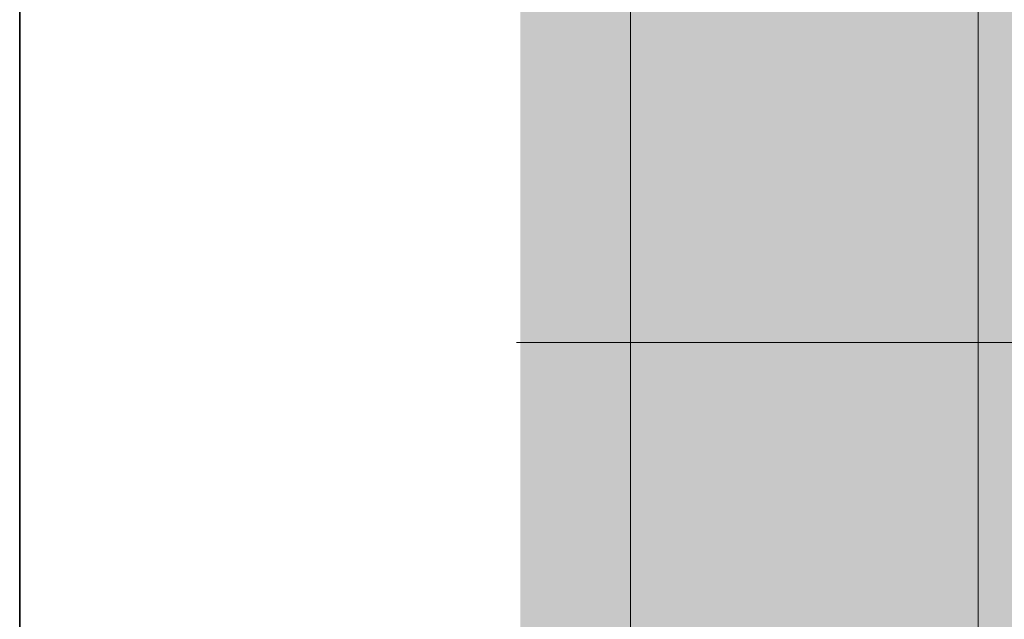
# Model space of a CAD drawing. Extents: x -743 to 300, y 62 to 1112.
# Tile 55 of 179: x -700 to -666, y 408 to 428. Entities that reach past the tile are written whole.
import ezdxf

# ---------------------------------------------------------------- set-up
doc = ezdxf.new("R2010")
doc.units = 0
doc.layers.get('0').update_dxf_attribs({"lineweight": 13})
doc.layers.add('60- 61 allgemeine Ausstattung- 4 Terrassen', color=9, linetype='Continuous', lineweight=9, true_color=0x808080)
doc.layers.add('iwb_Layout BA_Markierung', color=7, linetype='Continuous', lineweight=9, true_color=0xbadcdc)
doc.layers.add('iwb_Plankopf Rahmen', color=7, linetype='Continuous', lineweight=35)

# ---------------------------------------------------------------- blocks, each defined once
blk = doc.blocks.new('Polygon-A06CPV78L0')
at = {"color": 0, "linetype": 'ByBlock', "lineweight": -2, "ltscale": 0.13}
blk.add_solid([(-611.222, 86.203), (-682.362, 86.014), (-611.055, 1083.814), (-682.362, 1083.814)], dxfattribs=at)
blk = doc.blocks.new('Referenz-A06CPV7ML0')
at = {"layer": '60- 61 allgemeine Ausstattung- 4 Terrassen', "color": 0}
for p, q in [((-678.552, 379.712), (-678.552, 766.512)), ((-666.552, 379.712), (-666.552, 766.512)), ((-682.489, 417.112), (-607.052, 417.112))]:
    blk.add_line(p, q, dxfattribs=at)

msp = doc.modelspace()

# ---------------------------------------------------------------- linework, layer by layer
at = {"layer": 'iwb_Plankopf Rahmen', "ltscale": 0.35}
msp.add_lwpolyline([(-699.653, 67.433), (-699.653, 1107.433), (295.353, 1107.433), (295.353, 67.433), (-599.647, 67.433), (-699.653, 67.433)], close=True, dxfattribs=at)

# ---------------------------------------------------------------- block references
at = {"color": 8, "lineweight": 13, "ltscale": 0.13, "true_color": 0x808080}
msp.add_blockref('Referenz-A06CPV7ML0', (0, 0), dxfattribs=at)
at = {"layer": 'iwb_Layout BA_Markierung', "ltscale": 0.13}
msp.add_blockref('Polygon-A06CPV78L0', (0, 0), dxfattribs=at)

doc.saveas('drawing.dxf')
